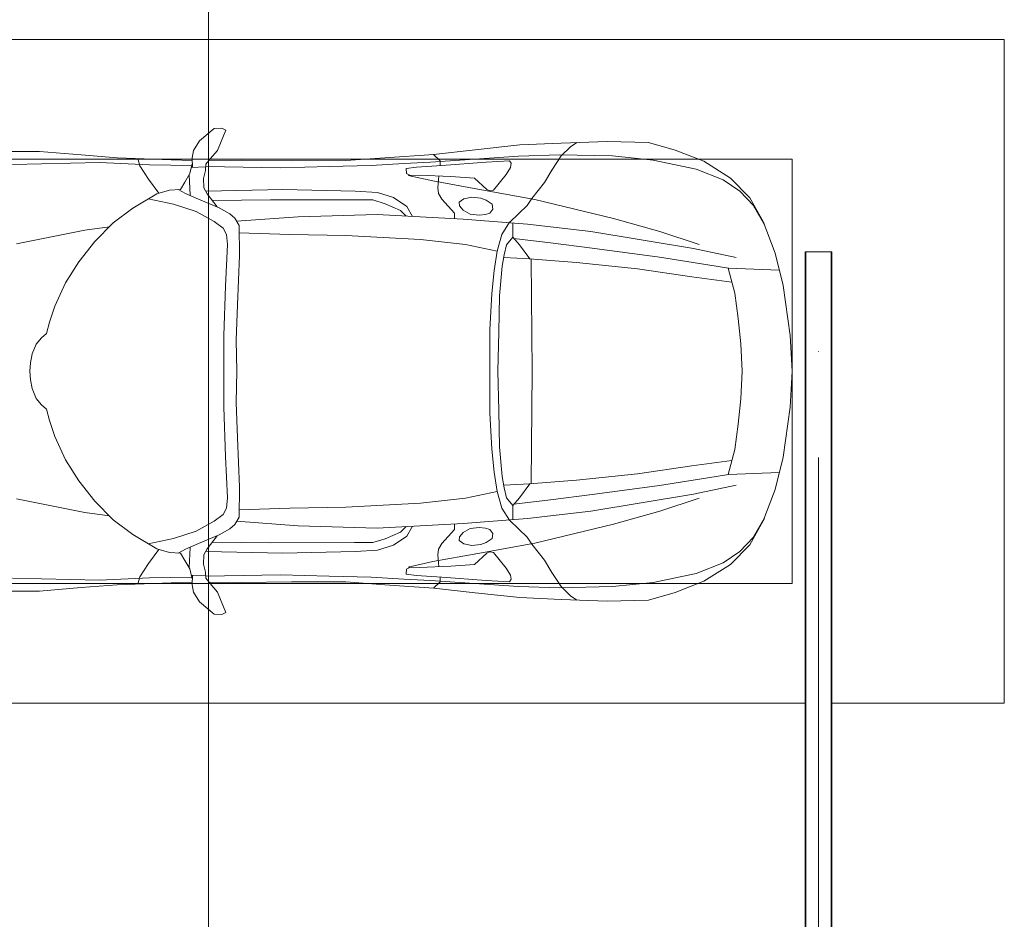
# Model space of a CAD drawing. Header units: millimetres. Extents: x -32229 to 192519, y -13689 to 125138.
# Tile 182 of 256: x 27224 to 30935, y 109685 to 113075. Entities that reach past the tile are written whole.
import ezdxf

# ---------------------------------------------------------------- set-up
doc = ezdxf.new("R2010")
doc.units = ezdxf.units.MM
doc.linetypes.add('ADSK_Осевая', pattern=[2800, 2000, -400, 0, -400])
for name, color, linetype, lineweight in [('A-DETL-GENF-OTLN', 7, 'Continuous', 18), ('A-FLOR-____-OTLN', 7, 'Continuous', 18), ('C-PRKG-____-OTLN', 7, 'Continuous', 18), ('E-CABL-TRAY-CNTR', 7, 'ADSK_Осевая', 18), ('E-CABL-TRAY-OTLN', 7, 'Continuous', 18)]:
    doc.layers.add(name, color=color, linetype=linetype, lineweight=lineweight)

# ---------------------------------------------------------------- blocks, each defined once
blk = doc.blocks.new('АР_Машиноместо - 4900x2400_М__5300х2500_-V164--01 ЭЛ')
at = {"layer": 'A-DETL-GENF-OTLN', "color": 253, "lineweight": 13, "true_color": 0xaaaaaa}
for p, q in [((422, -1534.1), (422, -1662.9)), ((2078, -1534.1), (2078, -1662.9)), ((770, -1576.5), (718.3, -1834.2)), ((1730, -1576.5), (1781.7, -1834.2)), ((1217.8, -1629.1), (1184.7, -1635.7)), ((1217.8, -1629.1), (1250, -1626.8)), ((1282.2, -1629.1), (1250, -1626.8)), ((1282.2, -1629.1), (1315.3, -1635.7)), ((422, -1662.9), (434.8, -1820.7)), ((1147.5, -1650.5), (1123.5, -1670.9)), ((1184.7, -1635.7), (1147.5, -1650.5)), ((1315.3, -1635.7), (1352.5, -1650.5)), ((1352.5, -1650.5), (1376.5, -1670.9)), ((2078, -1662.9), (2065.2, -1820.7)), ((1064.9, -1700.5), (1004.2, -1721.4)), ((1107.2, -1689.8), (1064.9, -1700.5)), ((1123.5, -1670.9), (1107.2, -1689.8)), ((1376.5, -1670.9), (1392.8, -1689.8)), ((1392.8, -1689.8), (1435.1, -1700.5)), ((1435.1, -1700.5), (1495.8, -1721.4)), ((1004.2, -1721.4), (917, -1761.1)), ((1495.8, -1721.4), (1583, -1761.1)), ((917, -1761.1), (837.5, -1812.1)), ((1583, -1761.1), (1662.5, -1812.1)), ((837.5, -1812.1), (761.1, -1871.7)), ((1662.5, -1812.1), (1738.9, -1871.7)), ((434.8, -1820.7), (444.9, -1956.8)), ((718.3, -1834.2), (705.7, -1926.7)), ((1781.7, -1834.2), (1794.3, -1926.7)), ((2065.2, -1820.7), (2055.1, -1956.8)), ((761.1, -1871.7), (690.7, -1941.6)), ((1738.9, -1871.7), (1809.3, -1941.6)), ((444.9, -1956.8), (453, -2159.1)), ((690.7, -1941.6), (634.6, -2015)), ((1809.3, -1941.6), (1865.4, -2015)), ((2055.1, -1956.8), (2047, -2159.1)), ((475.1, -2041), (447.5, -2034.4)), ((525.5, -2074.6), (475.1, -2041)), ((634.6, -2015), (580.7, -2105.7)), ((1865.4, -2015), (1919.3, -2105.7)), ((1974.5, -2074.6), (2024.9, -2041)), ((2024.9, -2041), (2052.5, -2034.4)), ((578.8, -2112.6), (525.5, -2074.6)), ((619.7, -2168.6), (600.3, -2072.7)), ((1880.3, -2168.6), (1899.7, -2072.7)), ((1921.2, -2112.6), (1974.5, -2074.6)), ((580.7, -2105.7), (567.1, -2153.8)), ((1919.3, -2105.7), (1932.9, -2153.8)), ((453, -2159.1), (455, -2238.9)), ((567.1, -2153.8), (564.3, -2195.4)), ((579.9, -2213.8), (564.9, -2186.5)), ((647.3, -2254.2), (619.7, -2168.6)), ((1852.7, -2254.2), (1880.3, -2168.6)), ((1920.1, -2213.8), (1935.1, -2186.5)), ((1932.9, -2153.8), (1935.7, -2195.4)), ((2047, -2159.1), (2045, -2238.9)), ((536.7, -2211.8), (505.1, -2230)), ((564.3, -2195.4), (536.7, -2211.8)), ((600.8, -2263), (579.9, -2213.8)), ((1899.2, -2263), (1920.1, -2213.8)), ((1935.7, -2195.4), (1963.3, -2211.8)), ((1963.3, -2211.8), (1994.9, -2230)), ((381.7, -2266.4), (417.4, -2243.4)), ((417.4, -2243.4), (445.1, -2238.7)), ((445.1, -2238.7), (481.8, -2239.5)), ((505.1, -2230), (467.5, -2239.2)), ((482, -2235.6), (479.1, -2288.7)), ((586.6, -2231.3), (510.1, -2227.1)), ((633.8, -2340.5), (600.8, -2263)), ((685.1, -2322.3), (647.3, -2254.2)), ((1814.9, -2322.3), (1852.7, -2254.2)), ((1866.2, -2340.5), (1899.2, -2263)), ((1913.4, -2231.3), (1989.9, -2227.1)), ((1994.9, -2230), (2032.5, -2239.2)), ((2018, -2235.6), (2020.9, -2288.7)), ((2054.9, -2238.7), (2018.2, -2239.5)), ((2082.6, -2243.4), (2054.9, -2238.7)), ((2118.3, -2266.4), (2082.6, -2243.4)), ((335.2, -2322.3), (381.7, -2266.4)), ((470, -2290), (449.8, -2306.1)), ((493.6, -2288.6), (470, -2290)), ((523.3, -2281.2), (493.6, -2288.6)), ((559, -2282.6), (523.3, -2281.2)), ((580.6, -2296), (559, -2282.6)), ((630.6, -2332.9), (580.6, -2296)), ((1869.4, -2332.9), (1919.4, -2296)), ((1919.4, -2296), (1941, -2282.6)), ((1941, -2282.6), (1976.7, -2281.2)), ((1976.7, -2281.2), (2006.4, -2288.6)), ((2006.4, -2288.6), (2030, -2290)), ((2030, -2290), (2050.2, -2306.1)), ((2164.8, -2322.3), (2118.3, -2266.4)), ((333.1, -2350.6), (335.2, -2322.3)), ((417.4, -2333.8), (384.4, -2347.9)), ((449.8, -2306.1), (417.4, -2333.8)), ((454.5, -2423.6), (456, -2301.1)), ((603.5, -2534.3), (606.1, -2314.9)), ((710, -2355.4), (685.1, -2322.3)), ((1790, -2355.4), (1814.9, -2322.3)), ((1896.5, -2534.3), (1893.9, -2314.9)), ((2045.5, -2423.6), (2044, -2301.1)), ((2050.2, -2306.1), (2082.6, -2333.8)), ((2082.6, -2333.8), (2115.6, -2347.9)), ((2166.9, -2350.6), (2164.8, -2322.3)), ((341.2, -2366.2), (333.1, -2350.6)), ((384.4, -2347.9), (341.2, -2366.2)), ((656.7, -2380.3), (633.8, -2340.5)), ((734.3, -2368.8), (710, -2355.4)), ((772.7, -2371.5), (734.3, -2368.8)), ((929.1, -2364.1), (772.7, -2371.5)), ((1115.2, -2358.7), (929.1, -2364.1)), ((1250, -2357.8), (1115.2, -2358.7)), ((1250, -2357.8), (1384.8, -2358.7)), ((1384.8, -2358.7), (1570.9, -2364.1)), ((1570.9, -2364.1), (1727.3, -2371.5)), ((1727.3, -2371.5), (1765.7, -2368.8)), ((1765.7, -2368.8), (1790, -2355.4)), ((1843.3, -2380.3), (1866.2, -2340.5)), ((2115.6, -2347.9), (2158.8, -2366.2)), ((2158.8, -2366.2), (2166.9, -2350.6)), ((672.8, -2399.7), (656.7, -2380.3)), ((684.8, -2406.5), (667.8, -2638.3)), ((700.6, -2415.4), (672.8, -2399.7)), ((999.2, -2409.3), (813.8, -2416.7)), ((1132.7, -2404.6), (999.2, -2409.3)), ((1250, -2406.6), (1132.7, -2404.6)), ((1250, -2406.6), (1367.3, -2404.6)), ((1367.3, -2404.6), (1500.8, -2409.3)), ((1500.8, -2409.3), (1686.2, -2416.7)), ((1799.4, -2415.4), (1827.2, -2399.7)), ((1815.2, -2406.5), (1832.2, -2638.3)), ((1827.2, -2399.7), (1843.3, -2380.3)), ((456.8, -2613.6), (454.5, -2423.6)), ((813.8, -2416.7), (700.6, -2415.4)), ((1686.2, -2416.7), (1799.4, -2415.4)), ((2043.2, -2613.6), (2045.5, -2423.6)), ((604.4, -2850.8), (603.5, -2534.3)), ((1895.6, -2850.8), (1896.5, -2534.3)), ((456.1, -2818.3), (456.8, -2613.6)), ((2043.9, -2818.3), (2043.2, -2613.6)), ((667.8, -2638.3), (659.3, -2936)), ((1832.2, -2638.3), (1840.7, -2936)), ((446, -2964.8), (456.1, -2818.3)), ((2054, -2964.8), (2043.9, -2818.3)), ((604.4, -2919.4), (604.4, -2850.8)), ((1895.6, -2919.4), (1895.6, -2850.8)), ((618.7, -2966.7), (604.4, -2919.4)), ((1881.3, -2966.7), (1895.6, -2919.4)), ((432.8, -3149.3), (446, -2964.8)), ((643.6, -3024.6), (618.7, -2966.7)), ((659.3, -2936), (676.4, -3260.1)), ((1840.7, -2936), (1823.6, -3260.1)), ((1856.4, -3024.6), (1881.3, -2966.7)), ((2067.2, -3149.3), (2054, -2964.8)), ((665.1, -3046.1), (643.6, -3024.6)), ((1834.9, -3046.1), (1856.4, -3024.6)), ((485.6, -3046.1), (480.8, -3085)), ((504.5, -3046.6), (485.6, -3046.1)), ((512.2, -3061.4), (504.5, -3046.6)), ((510.9, -3094.6), (512.2, -3061.4)), ((1987.8, -3061.4), (1995.5, -3046.6)), ((1989.1, -3094.6), (1987.8, -3061.4)), ((1995.5, -3046.6), (2014.4, -3046.1)), ((2014.4, -3046.1), (2019.2, -3085)), ((480.8, -3085), (474.8, -3179.9)), ((515.3, -3213.7), (510.9, -3094.6)), ((1984.7, -3213.7), (1989.1, -3094.6)), ((2019.2, -3085), (2025.2, -3179.9)), ((415.7, -3305.9), (432.8, -3149.3)), ((456.9, -3174.2), (432.9, -3148.3)), ((2043.1, -3174.2), (2067.1, -3148.3)), ((2084.3, -3305.9), (2067.1, -3148.3)), ((475.2, -3173.5), (456.9, -3174.2)), ((474.8, -3179.9), (462.2, -3347.3)), ((558.4, -3165.4), (513.6, -3168)), ((579.5, -3167.7), (558.4, -3165.4)), ((601.7, -3179.4), (579.5, -3167.7)), ((654.5, -3228.1), (601.7, -3179.4)), ((1845.5, -3228.1), (1898.3, -3179.4)), ((1898.3, -3179.4), (1920.5, -3167.7)), ((1920.5, -3167.7), (1941.6, -3165.4)), ((1941.6, -3165.4), (1986.4, -3168)), ((2024.8, -3173.5), (2043.1, -3174.2)), ((2025.2, -3179.9), (2037.8, -3347.3)), ((522.2, -3303.2), (515.3, -3213.7)), ((674.6, -3227.6), (654.5, -3228.1)), ((1825.4, -3227.6), (1845.5, -3228.1)), ((1977.8, -3303.2), (1984.7, -3213.7)), ((599.8, -3262.3), (593.6, -3292.5)), ((612.1, -3245.7), (599.8, -3262.3)), ((626.8, -3246.1), (612.1, -3245.7)), ((643.2, -3259.9), (626.8, -3246.1)), ((657.2, -3286.3), (643.2, -3259.9)), ((676.4, -3260.1), (695.7, -3502.8)), ((1823.6, -3260.1), (1804.3, -3502.8)), ((1842.8, -3286.3), (1856.8, -3259.9)), ((1856.8, -3259.9), (1873.2, -3246.1)), ((1873.2, -3246.1), (1887.9, -3245.7)), ((1887.9, -3245.7), (1900.2, -3262.3)), ((1900.2, -3262.3), (1906.4, -3292.5)), ((593.6, -3292.5), (597.1, -3327.4)), ((661.1, -3321.2), (657.2, -3286.3)), ((1838.9, -3321.2), (1842.8, -3286.3)), ((1906.4, -3292.5), (1902.9, -3327.4)), ((397.1, -3474.2), (415.7, -3305.9)), ((564.6, -3349.7), (522.2, -3303.2)), ((597.1, -3327.4), (605.2, -3346.8)), ((658.7, -3344.5), (661.1, -3321.2)), ((1841.3, -3344.5), (1838.9, -3321.2)), ((1902.9, -3327.4), (1894.8, -3346.8)), ((1935.4, -3349.7), (1977.8, -3303.2)), ((2102.9, -3474.2), (2084.3, -3305.9)), ((462.2, -3347.3), (456.6, -3434.5)), ((508, -3422.8), (566.8, -3375.1)), ((569.7, -3360.7), (564.6, -3349.7)), ((566.8, -3375.1), (569.7, -3360.7)), ((605.2, -3346.8), (620, -3369.3)), ((620, -3369.3), (638.7, -3372.5)), ((638.7, -3372.5), (654.1, -3360.7)), ((654.1, -3360.7), (658.7, -3344.5)), ((1845.9, -3360.7), (1841.3, -3344.5)), ((1861.3, -3372.5), (1845.9, -3360.7)), ((1880, -3369.3), (1861.3, -3372.5)), ((1894.8, -3346.8), (1880, -3369.3)), ((1930.3, -3360.7), (1935.4, -3349.7)), ((1933.2, -3375.1), (1930.3, -3360.7)), ((1992, -3422.8), (1933.2, -3375.1)), ((2037.8, -3347.3), (2043.4, -3434.5)), ((853.3, -3407.2), (811.1, -3414.8)), ((825.6, -3512.1), (821, -3413)), ((965.3, -3397.8), (853.3, -3407.2)), ((1102.5, -3394.3), (965.3, -3397.8)), ((1250, -3391.3), (1102.5, -3394.3)), ((1250, -3391.3), (1397.5, -3394.3)), ((1397.5, -3394.3), (1534.7, -3397.8)), ((1534.7, -3397.8), (1646.7, -3407.2)), ((1646.7, -3407.2), (1688.9, -3414.8)), ((1674.4, -3512.1), (1679, -3413)), ((456.6, -3434.5), (466.2, -3441.1)), ((466.2, -3441.1), (481.5, -3439.1)), ((481.5, -3439.1), (508, -3422.8)), ((690.2, -3433.7), (654.7, -3470.4)), ((744.1, -3447.2), (691.3, -3447.2)), ((773, -3424.2), (744.1, -3447.2)), ((744.3, -3447), (773.2, -3472.4)), ((811.1, -3414.8), (773, -3424.2)), ((1688.9, -3414.8), (1727, -3424.2)), ((1755.7, -3447), (1726.8, -3472.4)), ((1727, -3424.2), (1755.7, -3447)), ((1755.7, -3447.2), (1808.7, -3447.2)), ((1809.8, -3433.7), (1845.3, -3470.4)), ((2018.5, -3439.1), (1992, -3422.8)), ((2033.8, -3441.1), (2018.5, -3439.1)), ((2043.4, -3434.5), (2033.8, -3441.1)), ((390.2, -3630), (397.1, -3474.2)), ((654.7, -3470.4), (624.9, -3501.2)), ((773.2, -3472.4), (825.6, -3512.1)), ((1726.8, -3472.4), (1674.4, -3512.1)), ((1845.3, -3470.4), (1875.1, -3501.2)), ((2109.8, -3630), (2102.9, -3474.2)), ((598.3, -3518.6), (537.9, -3567)), ((624.9, -3501.2), (598.3, -3518.6)), ((840.1, -3687.8), (826.6, -3509.6)), ((1250, -3520.1), (827.2, -3517.2)), ((1250, -3520.1), (1672.8, -3517.2)), ((1659.9, -3687.8), (1673.4, -3509.6)), ((1875.1, -3501.2), (1901.7, -3518.6)), ((1901.7, -3518.6), (1962.1, -3567)), ((491.4, -3594.2), (438.6, -3629.8)), ((537.9, -3567), (491.4, -3594.2)), ((1962.1, -3567), (2008.6, -3594.2)), ((2008.6, -3594.2), (2061.4, -3629.8)), ((384, -3802.9), (390.2, -3630)), ((438.6, -3629.8), (403.8, -3665.5)), ((2061.4, -3629.8), (2096.2, -3665.5)), ((2116, -3802.9), (2109.8, -3630)), ((403.8, -3665.5), (388.1, -3688.4)), ((2096.2, -3665.5), (2111.9, -3688.4)), ((863.9, -3917.5), (840.1, -3687.8)), ((1636.1, -3917.5), (1659.9, -3687.8)), ((387.4, -3958.4), (384, -3802.9)), ((2112.6, -3958.4), (2116, -3802.9)), ((893.6, -4121.6), (863.9, -3917.5)), ((1606.4, -4121.6), (1636.1, -3917.5)), ((416.4, -4059.2), (387.4, -3958.4)), ((2083.6, -4059.2), (2112.6, -3958.4)), ((458.6, -4167), (416.4, -4059.2)), ((2041.4, -4167), (2083.6, -4059.2)), ((914, -4272.5), (893.6, -4121.6)), ((1586, -4272.5), (1606.4, -4121.6)), ((522.5, -4267.9), (458.6, -4167)), ((1977.5, -4267.9), (2041.4, -4167)), ((596.3, -4340.6), (522.5, -4267.9)), ((955.5, -4283.9), (861, -4259.4)), ((861.2, -4260.3), (869.3, -4451.1)), ((1544.5, -4283.9), (1639, -4259.4)), ((1638.8, -4260.3), (1630.7, -4451.1)), ((1903.7, -4340.6), (1977.5, -4267.9)), ((1050.4, -4297.3), (955.5, -4283.9)), ((1146, -4306.7), (1050.4, -4297.3)), ((1354, -4306.7), (1449.6, -4297.3)), ((1449.6, -4297.3), (1544.5, -4283.9)), ((686, -4391.6), (596.3, -4340.6)), ((1250, -4312), (1146, -4306.7)), ((1250, -4312), (1354, -4306.7)), ((1814, -4391.6), (1903.7, -4340.6)), ((804.4, -4436.7), (686, -4391.6)), ((1695.6, -4436.7), (1814, -4391.6)), ((927, -4466.6), (804.4, -4436.7)), ((1573, -4466.6), (1695.6, -4436.7)), ((1114.6, -4493), (927, -4466.6)), ((1385.4, -4493), (1573, -4466.6)), ((1250, -4500), (1114.6, -4493)), ((1250, -4500), (1385.4, -4493))]:
    blk.add_line(p, q, dxfattribs=at)
at = {"layer": 'A-DETL-GENF-OTLN', "color": 254, "lineweight": 13, "true_color": 0xd4d4d4}
for p, q in [((470.9, -1561.4), (462.8, -1889.5)), ((2029.1, -1561.4), (2037.2, -1889.5)), ((462.8, -1889.5), (471.8, -2077.7)), ((2037.2, -1889.5), (2028.2, -2077.7)), ((471.8, -2077.7), (474.5, -2239.3)), ((2028.2, -2077.7), (2025.5, -2239.3)), ((483.3, -2571.4), (478, -2290)), ((570.6, -2291.4), (564.4, -2580.5)), ((1929.4, -2291.4), (1935.6, -2580.5)), ((2016.7, -2571.4), (2022, -2290)), ((728.4, -2415.7), (733.8, -2606.7)), ((1771.6, -2415.7), (1766.2, -2606.7)), ((477.8, -2754.7), (483.3, -2571.4)), ((564.4, -2580.5), (571.6, -2853.3)), ((1935.6, -2580.5), (1928.4, -2853.3)), ((2022.2, -2754.7), (2016.7, -2571.4)), ((733.8, -2606.7), (737.8, -2818.3)), ((1766.2, -2606.7), (1762.2, -2818.3)), ((473.9, -2913.7), (477.8, -2754.7)), ((2026.1, -2913.7), (2022.2, -2754.7)), ((737.8, -2818.3), (752.8, -3099)), ((1762.2, -2818.3), (1747.2, -3099)), ((571.6, -2853.3), (575.7, -2937.4)), ((1928.4, -2853.3), (1924.3, -2937.4)), ((466.3, -3036.3), (473.9, -2913.7)), ((2033.7, -3036.3), (2026.1, -2913.7)), ((575.7, -2937.4), (595.2, -2997.9)), ((1924.3, -2937.4), (1904.8, -2997.9)), ((595.2, -2997.9), (629, -3048.1)), ((1904.8, -2997.9), (1871, -3048.1)), ((462, -3136.6), (466.3, -3036.3)), ((2038, -3136.6), (2033.7, -3036.3)), ((512.5, -3053.2), (532.7, -3145.9)), ((629, -3048.1), (666.7, -3069.7)), ((1871, -3048.1), (1833.3, -3069.7)), ((1987.5, -3053.2), (1967.3, -3145.9)), ((752.8, -3099), (771.7, -3268.5)), ((1747.2, -3099), (1728.3, -3268.5)), ((439.5, -3468.5), (462, -3136.6)), ((532.7, -3145.9), (564, -3316.2)), ((1967.3, -3145.9), (1936, -3316.2)), ((2060.5, -3468.5), (2038, -3136.6)), ((771.7, -3268.5), (797.1, -3388.2)), ((1728.3, -3268.5), (1702.9, -3388.2)), ((564, -3316.2), (602.3, -3530.2)), ((1936, -3316.2), (1897.7, -3530.2)), ((870, -3377.1), (797.1, -3388.2)), ((957.1, -3368.9), (870, -3377.1)), ((1093.5, -3360.7), (957.1, -3368.9)), ((1250, -3360.7), (1093.5, -3360.7)), ((1250, -3360.7), (1406.5, -3360.7)), ((1406.5, -3360.7), (1542.9, -3368.9)), ((1542.9, -3368.9), (1630, -3377.1)), ((1630, -3377.1), (1702.9, -3388.2)), ((734.6, -3405.8), (688.5, -3435.5)), ((797.1, -3388.2), (734.6, -3405.8)), ((1702.9, -3388.2), (1765.4, -3405.8)), ((1765.4, -3405.8), (1811.5, -3435.5)), ((749.1, -3450.8), (765.5, -3589.1)), ((1750.9, -3450.8), (1734.5, -3589.1)), ((434.2, -3623.7), (439.5, -3468.5)), ((2065.8, -3623.7), (2060.5, -3468.5)), ((695.7, -3502.8), (723.2, -3741.5)), ((1804.3, -3502.8), (1776.8, -3741.5)), ((602.3, -3530.2), (673.6, -3827.1)), ((1897.7, -3530.2), (1826.4, -3827.1)), ((765.5, -3589.1), (785.7, -3746.6)), ((1734.5, -3589.1), (1714.3, -3746.6)), ((438.6, -3823.4), (434.2, -3623.7)), ((2061.4, -3823.4), (2065.8, -3623.7)), ((723.2, -3741.5), (786.9, -4128.3)), ((785.7, -3746.6), (819.4, -4000.8)), ((1714.3, -3746.6), (1680.6, -4000.8)), ((1776.8, -3741.5), (1713.1, -4128.3)), ((454.7, -3976.8), (438.6, -3823.4)), ((673.6, -3827.1), (722.7, -4001.8)), ((1826.4, -3827.1), (1777.3, -4001.8)), ((2045.3, -3976.8), (2061.4, -3823.4)), ((488.6, -4138.1), (454.7, -3976.8)), ((722.7, -4001.8), (771.7, -4149.8)), ((819.4, -4000.8), (849, -4182.8)), ((1680.6, -4000.8), (1651, -4182.8)), ((1777.3, -4001.8), (1728.3, -4149.8)), ((2011.4, -4138.1), (2045.3, -3976.8)), ((527.8, -4239.8), (488.6, -4138.1)), ((786.9, -4128.3), (821.1, -4289.8)), ((1713.1, -4128.3), (1678.9, -4289.8)), ((1972.2, -4239.8), (2011.4, -4138.1)), ((849, -4182.8), (861.2, -4260.3)), ((1651, -4182.8), (1638.8, -4260.3)), ((571.5, -4303.1), (527.8, -4239.8)), ((1928.5, -4303.1), (1972.2, -4239.8)), ((625, -4354.8), (571.5, -4303.1)), ((1875, -4354.8), (1928.5, -4303.1)), ((696.3, -4395.8), (625, -4354.8)), ((1803.7, -4395.8), (1875, -4354.8))]:
    blk.add_line(p, q, dxfattribs=at)
at = {"layer": 'C-PRKG-____-OTLN', "color": 253, "lineweight": 13, "true_color": 0xaaaaaa}
for p, q in [((0, 0), (0, -4549.6)), ((2500, 0), (2500, -5300)), ((450, -800), (450, -4500)), ((2050, -800), (2050, -4500)), ((450, -4500), (2050, -4500)), ((0, -4649.6), (0, -5300)), ((2500, -5300), (0, -5300))]:
    blk.add_line(p, q, dxfattribs=at)
blk = doc.blocks.new('Наметкина 10_РД_АР_П_отсоединено_rvt-1--01 ЭЛ')
at = {"layer": 'A-FLOR-____-OTLN', "color": 253, "lineweight": 13, "true_color": 0xaaaaaa}
blk.add_line((27935.3, 104025), (27935.3, 113350), dxfattribs=at)
at = {"layer": 'C-PRKG-____-OTLN', "color": 253, "lineweight": 13, "true_color": 0xaaaaaa, "rotation": 90.00000000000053}
blk.add_blockref('АР_Машиноместо - 4900x2400_М__5300х2500_-V164--01 ЭЛ', (25635.3, 110500), dxfattribs=at)

msp = doc.modelspace()

# ---------------------------------------------------------------- linework, layer by layer
at = {"layer": 'E-CABL-TRAY-CNTR', "color": 5, "true_color": 0x0000ff}
msp.add_line((30234.9, 101025), (30234.9, 112200), dxfattribs=at)
at = {"layer": 'E-CABL-TRAY-OTLN', "color": 5, "true_color": 0x0000ff}
for p, q in [((30184.9, 112200), (30284.9, 112200)), ((30184.9, 101025), (30184.9, 112200)), ((30187.5, 101025), (30187.5, 112200)), ((30282.4, 101025), (30282.4, 112200)), ((30284.9, 101025), (30284.9, 112200))]:
    msp.add_line(p, q, dxfattribs=at)

# ---------------------------------------------------------------- block references
at = {"lineweight": 5}
msp.add_blockref('Наметкина 10_РД_АР_П_отсоединено_rvt-1--01 ЭЛ', (0, 0), dxfattribs=at)

doc.saveas('drawing.dxf')
